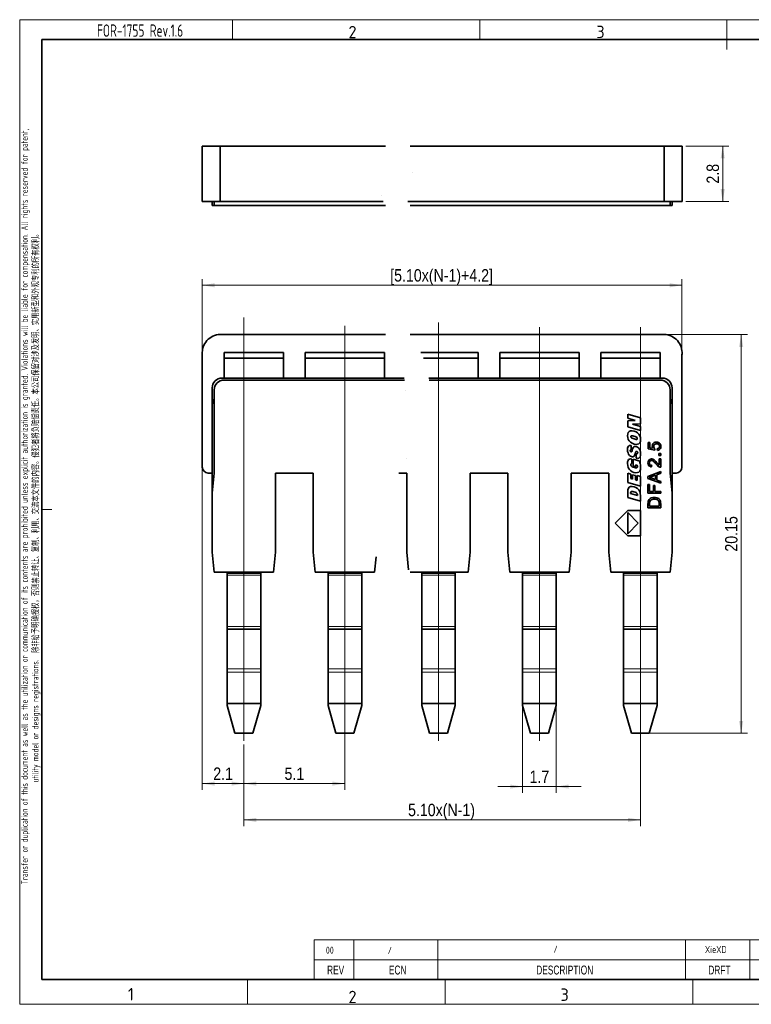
# Model space of a CAD drawing. Header units: millimetres. Extents: x 6 to 292, y 5 to 204.
# Tile 1 of 13: x 6 to 153, y 5 to 204. Entities that reach past the tile are written whole.
import ezdxf
from ezdxf.entities.mleader import LeaderData, LeaderLine
from ezdxf.enums import TextEntityAlignment as Align
from ezdxf.lldxf.tags import DXFTag
from ezdxf.math import Vec2, Vec3

# ---------------------------------------------------------------- set-up
doc = ezdxf.new("R2010")
doc.units = ezdxf.units.MM
for name, color, linetype in [('Default', 7, 'Continuous'), ('TEXT', 7, 'Continuous'), ('中心线', 7, 'Continuous'), ('可见', 7, 'Continuous'), ('图框', 7, 'Continuous'), ('相切', 7, 'Continuous'), ('细实线', 7, 'Continuous'), ('轮廓线', 7, 'Continuous')]:
    doc.layers.add(name, color=color, linetype=linetype)
doc.layers.add('尺寸层', color=5, linetype='Continuous', lineweight=13)
doc.styles.add('SEACAD_Arial_Narrow', font='ARIALN.TTF')
doc.styles.add('SEACAD_Solid_Edge_ANSI', font='seans.ttf')
tags = doc.linetypes.add('CENTER2', pattern=[28.575, 19.05, -3.175, 3.175, -3.175]).pattern_tags.tags
tags[10:11] = [DXFTag(74, 4), DXFTag(75, 0), DXFTag(340, '0'), DXFTag(46, 0.0), DXFTag(50, 0.0), DXFTag(44, 0.0), DXFTag(45, 0.0)]
tags[8:9] = [DXFTag(74, 4), DXFTag(75, 0), DXFTag(340, '0'), DXFTag(46, 0.0), DXFTag(50, 0.0), DXFTag(44, 0.0), DXFTag(45, 0.0)]
tags[6:7] = [DXFTag(74, 4), DXFTag(75, 0), DXFTag(340, '0'), DXFTag(46, 0.0), DXFTag(50, 0.0), DXFTag(44, 0.0), DXFTag(45, 0.0)]
tags[4:5] = [DXFTag(74, 4), DXFTag(75, 0), DXFTag(340, '0'), DXFTag(46, 0.0), DXFTag(50, 0.0), DXFTag(44, 0.0), DXFTag(45, 0.0)]
doc.dimstyles.new('DEGSON', dxfattribs={"dimtxt": 2.5, "dimasz": 2.5, "dimexe": 1.25, "dimexo": 0.75, "dimgap": 0.75, "dimtad": 1, "dimlfac": 0.25, "dimdsep": 46, "dimtxsty": 'SEACAD_Arial_Narrow', "dimblk1": '_SE_FILLED', "dimblk2": '_SE_FILLED', "dimsah": 1, "dimcen": 1.25, "dimadec": 1, "dimazin": 0, "dimtfac": 0.7, "dimtdec": 3, "dimtmove": 0, "dimatfit": 3, "dimfxl": 1, "dimtolj": 1, "dimarcsym": 0})

# ---------------------------------------------------------------- blocks, each defined once
blk = doc.blocks.new('SEANNOT_GROUP')
at = {"layer": '中心线', "color": 7, "linetype": 'CENTER2', "lineweight": 13}
blk.add_line((50.8, 143.79), (50.8, 58.24), dxfattribs=at)
blk = doc.blocks.new('SEANNOT_GROUP1')
at = {"layer": '中心线', "color": 7, "linetype": 'CENTER2', "lineweight": 13}
blk.add_line((71.2, 142.11), (71.2, 58.24), dxfattribs=at)
blk = doc.blocks.new('SEANNOT_GROUP2')
at = {"layer": '中心线', "color": 7, "linetype": 'CENTER2', "lineweight": 13}
blk.add_line((90.12, 142.83), (90.12, 58.24), dxfattribs=at)
blk = doc.blocks.new('SEANNOT_GROUP3')
at = {"layer": '中心线', "color": 7, "linetype": 'CENTER2', "lineweight": 13}
blk.add_line((110.52, 141.87), (110.52, 58.24), dxfattribs=at)
blk = doc.blocks.new('SEANNOT_GROUP4')
at = {"layer": '中心线', "color": 7, "linetype": 'CENTER2', "lineweight": 13}
blk.add_line((130.92, 141.87), (130.92, 57.52), dxfattribs=at)
blk = doc.blocks.new('SE1')
at = {"layer": '可见', "color": 7, "linetype": 'Continuous', "lineweight": 35}
for p, q in [((46, 140.37), (79.42, 140.37)), ((42.4, 136.37), (42.4, 113.57)), ((46.8, 131.57), (46.8, 136.77)), ((46.8, 136.77), (58.8, 136.77)), ((46.8, 135.57), (58.8, 135.57)), ((58.8, 136.77), (58.8, 131.57)), ((63.2, 131.57), (63.2, 136.77)), ((63.2, 136.77), (79.2, 136.77)), ((63.2, 135.57), (79.2, 135.57)), ((79.2, 131.57), (79.2, 136.77)), ((46.4, 131.57), (46.8, 131.57)), ((58.8, 131.57), (46.8, 131.57)), ((58.8, 131.57), (63.2, 131.57)), ((63.2, 131.57), (79.2, 131.57)), ((83.16, 131.57), (79.2, 131.57)), ((44.4, 112.37), (44.4, 129.57)), ((83.22, 131.17), (46.8, 131.17)), ((44.8, 129.17), (44.8, 112.33)), ((44.4, 112.37), (43.6, 112.37)), ((44.4, 108.33), (44.4, 112.37)), ((44.4, 108.33), (44.8, 112.33)), ((57.2, 96.39), (57.2, 112.37)), ((57.2, 112.37), (64.8, 112.37)), ((64.8, 112.37), (64.8, 96.39)), ((44.4, 108.33), (44.4, 96.39)), ((44.8, 92.37), (44.4, 96.39)), ((57.2, 96.39), (56.8, 92.37)), ((65.2, 92.37), (64.8, 96.39)), ((77.5, 95.47), (77.2, 92.37)), ((44.8, 92.37), (56.8, 92.37)), ((47.4, 92.37), (47.4, 92.04)), ((47.4, 92.04), (47.4, 91.71)), ((47.4, 91.71), (47.4, 81.34)), ((54.2, 92.04), (54.2, 92.37)), ((54.2, 91.71), (54.2, 92.04)), ((54.2, 81.34), (54.2, 91.71)), ((65.2, 92.37), (77.2, 92.37)), ((67.8, 92.37), (67.8, 92.04)), ((67.8, 92.04), (67.8, 91.71)), ((67.8, 91.71), (67.8, 81.34)), ((74.6, 92.04), (74.6, 92.37)), ((74.6, 91.71), (74.6, 92.04)), ((74.6, 81.34), (74.6, 91.71)), ((47.4, 81.34), (47.4, 80.8)), ((47.4, 80.8), (47.4, 72.82)), ((54.2, 80.8), (47.4, 80.8)), ((54.2, 80.8), (54.2, 81.34)), ((54.2, 72.82), (54.2, 80.8)), ((67.8, 81.34), (67.8, 80.8)), ((67.8, 80.8), (67.8, 72.82)), ((74.6, 80.8), (67.8, 80.8)), ((74.6, 80.8), (74.6, 81.34)), ((74.6, 72.82), (74.6, 80.8)), ((47.4, 72.82), (47.4, 72.1)), ((47.4, 72.1), (47.4, 65.77)), ((54.2, 72.1), (54.2, 72.82)), ((54.2, 65.77), (54.2, 72.1)), ((67.8, 72.82), (67.8, 72.1)), ((67.8, 72.1), (67.8, 65.77)), ((74.6, 72.1), (74.6, 72.82)), ((74.6, 65.77), (74.6, 72.1)), ((47.4, 65.77), (47.4, 65.41)), ((54.2, 65.77), (47.4, 65.77)), ((54.2, 65.41), (54.2, 65.77)), ((67.8, 65.77), (67.8, 65.41)), ((74.6, 65.77), (67.8, 65.77)), ((74.6, 65.41), (74.6, 65.77)), ((49, 59.77), (47.4, 65.41)), ((52.6, 59.77), (54.2, 65.41)), ((69.4, 59.77), (67.8, 65.41)), ((73, 59.77), (74.6, 65.41)), ((49, 59.77), (52.6, 59.77)), ((69.4, 59.77), (73, 59.77))]:
    blk.add_line(p, q, dxfattribs=at)
for centre, radius, start, end in [((46.06, 136.69), 3.68, 90.9549, 185.0705), ((46.4, 129.57), 2, 90, 180), ((46.8, 129.17), 2, 90, 180), ((46.4, 126.17), 2, 143.1301, 180), ((43.6, 113.57), 1.2, 180, 270)]:
    blk.add_arc(centre, radius, start, end, dxfattribs=at)
at = {"layer": '相切', "color": 7, "linetype": 'Continuous', "lineweight": 13}
for p, q in [((47.4, 92.04), (54.2, 92.04)), ((54.2, 91.71), (47.4, 91.71)), ((67.8, 92.04), (74.6, 92.04)), ((74.6, 91.71), (67.8, 91.71)), ((54.2, 81.34), (47.4, 81.34)), ((74.6, 81.34), (67.8, 81.34)), ((54.2, 72.82), (47.4, 72.82)), ((47.4, 72.1), (54.2, 72.1)), ((74.6, 72.82), (67.8, 72.82)), ((67.8, 72.1), (74.6, 72.1))]:
    blk.add_line(p, q, dxfattribs=at)
blk = doc.blocks.new('SE2')
at = {"layer": '可见', "color": 7, "linetype": 'Continuous', "lineweight": 35}
for p, q in [((84.42, 140.37), (135.72, 140.37)), ((86.57, 136.77), (98.12, 136.77)), ((87.07, 135.57), (98.12, 135.57)), ((98.12, 131.57), (98.12, 136.77)), ((102.52, 131.57), (102.52, 136.77)), ((102.52, 136.77), (118.52, 136.77)), ((102.52, 135.57), (118.52, 135.57)), ((118.52, 136.77), (118.52, 131.57)), ((122.92, 131.57), (122.92, 136.77)), ((122.92, 136.77), (134.92, 136.77)), ((122.92, 135.57), (134.92, 135.57)), ((134.92, 136.77), (134.92, 131.57)), ((139.32, 136.37), (139.32, 113.57)), ((88.16, 131.57), (98.12, 131.57)), ((102.52, 131.57), (98.12, 131.57)), ((118.52, 131.57), (102.52, 131.57)), ((118.52, 131.57), (122.92, 131.57)), ((134.92, 131.57), (122.92, 131.57)), ((134.92, 131.57), (135.32, 131.57)), ((134.92, 131.17), (88.22, 131.17)), ((137.32, 129.57), (137.32, 112.37)), ((136.92, 112.33), (136.92, 129.17)), ((128.36, 123.46), (128.36, 124.26)), ((130.91, 123.53), (128.36, 124.26)), ((128.36, 123.46), (129.89, 123.02)), ((130.91, 123.53), (130.91, 122.33)), ((129.89, 123.02), (128.36, 122.91)), ((128.36, 121.71), (128.36, 122.91)), ((128.36, 121.71), (130.91, 120.98)), ((129.34, 122.24), (130.91, 122.33)), ((130.91, 121.78), (129.34, 122.24)), ((130.91, 121.78), (130.91, 120.98)), ((128.35, 120.3), (128.32, 119.92)), ((128.32, 119.92), (128.35, 119.53)), ((128.47, 120.58), (128.35, 120.3)), ((128.35, 119.53), (128.47, 119.18)), ((128.66, 120.78), (128.47, 120.58)), ((128.92, 120.89), (128.66, 120.78)), ((128.92, 120.89), (129.25, 120.91)), ((128.99, 119.82), (128.98, 119.73)), ((128.98, 119.73), (129, 119.63)), ((128.99, 119.82), (129.04, 119.88)), ((129.04, 119.55), (129, 119.63)), ((129.04, 119.88), (129.11, 119.91)), ((129.12, 119.47), (129.04, 119.55)), ((129.23, 119.91), (129.11, 119.91)), ((129.24, 119.4), (129.12, 119.47)), ((129.23, 119.91), (129.39, 119.88)), ((129.42, 119.33), (129.24, 119.4)), ((129.64, 120.84), (129.25, 120.91)), ((129.39, 119.88), (129.6, 119.83)), ((129.6, 119.83), (129.83, 119.75)), ((130.03, 120.69), (129.64, 120.84)), ((129.83, 119.75), (130.02, 119.68)), ((130.02, 119.68), (130.14, 119.61)), ((130.36, 120.48), (130.03, 120.69)), ((130.14, 119.61), (130.23, 119.53)), ((130.23, 119.53), (130.28, 119.44)), ((130.29, 119.35), (130.28, 119.44)), ((130.62, 120.21), (130.36, 120.48)), ((130.8, 119.9), (130.62, 120.21)), ((130.92, 119.54), (130.8, 119.9)), ((130.95, 119.13), (130.92, 119.54)), ((128.4, 117.63), (128.34, 117.39)), ((128.5, 117.8), (128.4, 117.63)), ((128.47, 119.18), (128.66, 118.86)), ((128.64, 117.91), (128.5, 117.8)), ((128.81, 117.95), (128.64, 117.91)), ((128.66, 118.86), (128.92, 118.6)), ((129.03, 117.92), (128.81, 117.95)), ((128.92, 118.6), (129.25, 118.39)), ((129.03, 117.91), (129.08, 117.9)), ((129.08, 117.9), (129.08, 117.06)), ((129.25, 118.39), (129.64, 118.24)), ((129.48, 117.54), (129.37, 117.34)), ((129.65, 119.26), (129.42, 119.33)), ((129.59, 117.67), (129.48, 117.54)), ((129.73, 117.74), (129.59, 117.67)), ((129.64, 118.24), (130.03, 118.17)), ((129.86, 119.2), (129.65, 119.26)), ((129.89, 117.75), (129.73, 117.73)), ((130.03, 119.17), (129.86, 119.2)), ((130.07, 117.71), (129.89, 117.75)), ((130.03, 119.17), (130.15, 119.17)), ((130.35, 118.18), (130.03, 118.17)), ((130.32, 117.61), (130.07, 117.71)), ((130.23, 119.2), (130.15, 119.17)), ((130.28, 119.26), (130.23, 119.2)), ((130.28, 119.26), (130.29, 119.35)), ((130.54, 117.44), (130.32, 117.61)), ((130.35, 118.18), (130.61, 118.29)), ((130.72, 117.21), (130.54, 117.44)), ((130.61, 118.29), (130.8, 118.49)), ((130.8, 118.49), (130.92, 118.77)), ((130.92, 118.77), (130.95, 119.13)), ((132.5, 117.25), (132.5, 118.52)), ((132.5, 118.52), (132.8, 118.52)), ((132.8, 118.52), (132.8, 117.5)), ((133.48, 117.37), (132.8, 117.5)), ((133.35, 118.06), (133.32, 117.85)), ((133.34, 117.68), (133.32, 117.85)), ((133.34, 117.68), (133.39, 117.52)), ((133.43, 118.25), (133.35, 118.06)), ((133.39, 117.52), (133.48, 117.37)), ((133.55, 118.41), (133.43, 118.25)), ((133.72, 118.54), (133.55, 118.41)), ((133.6, 117.77), (133.62, 117.91)), ((133.61, 117.68), (133.6, 117.77)), ((133.61, 117.91), (133.67, 118.05)), ((133.63, 117.57), (133.61, 117.68)), ((133.67, 117.49), (133.63, 117.57)), ((133.67, 118.05), (133.75, 118.16)), ((133.72, 117.41), (133.67, 117.49)), ((133.92, 118.61), (133.72, 118.54)), ((133.78, 117.35), (133.72, 117.41)), ((133.75, 118.16), (133.87, 118.24)), ((133.87, 118.24), (134.01, 118.29)), ((134.15, 118.64), (133.92, 118.61)), ((134.18, 118.31), (134.01, 118.29)), ((134.37, 118.62), (134.15, 118.64)), ((134.35, 118.29), (134.18, 118.31)), ((134.35, 118.29), (134.5, 118.24)), ((134.57, 118.55), (134.37, 118.62)), ((134.5, 118.24), (134.63, 118.15)), ((134.75, 118.44), (134.57, 118.55)), ((134.68, 117.45), (134.58, 117.37)), ((134.63, 118.15), (134.72, 118.04)), ((134.75, 117.54), (134.68, 117.45)), ((134.72, 118.04), (134.78, 117.91)), ((134.92, 118.25), (134.75, 118.44)), ((134.79, 117.66), (134.75, 117.54)), ((134.8, 117.77), (134.78, 117.91)), ((134.8, 117.77), (134.79, 117.66)), ((135.02, 118.03), (134.92, 118.25)), ((134.97, 117.36), (135.04, 117.55)), ((135.06, 117.77), (135.02, 118.03)), ((135.04, 117.55), (135.06, 117.77)), ((128.32, 117.08), (128.34, 117.39)), ((128.32, 117.08), (128.34, 116.74)), ((128.34, 116.74), (128.41, 116.43)), ((128.41, 116.43), (128.53, 116.16)), ((128.53, 116.16), (128.69, 115.95)), ((128.69, 115.95), (128.89, 115.79)), ((128.85, 116.84), (128.85, 116.89)), ((128.87, 117.01), (128.9, 117.04)), ((128.89, 115.79), (129.12, 115.69)), ((129.07, 117.05), (129, 117.06)), ((129.01, 116.64), (129.1, 116.65)), ((129.18, 116.73), (129.1, 116.65)), ((129.12, 115.69), (129.27, 115.66)), ((129.23, 116.89), (129.18, 116.73)), ((129.28, 117.06), (129.23, 116.89)), ((129.27, 115.66), (129.41, 115.66)), ((129.37, 117.34), (129.28, 117.06)), ((129.41, 115.66), (129.54, 115.71)), ((129.54, 115.71), (129.65, 115.8)), ((129.65, 115.8), (129.74, 115.93)), ((129.74, 115.93), (129.81, 116.1)), ((129.81, 116.1), (129.84, 116.2)), ((129.84, 116.2), (129.88, 116.31)), ((129.88, 116.31), (129.91, 116.44)), ((129.91, 116.44), (129.95, 116.56)), ((129.95, 116.56), (129.98, 116.65)), ((130.05, 116.75), (130.07, 116.76)), ((130.09, 115.38), (130.09, 116.3)), ((130.11, 116.3), (130.09, 116.3)), ((130.19, 116.28), (130.11, 116.3)), ((130.19, 116.75), (130.24, 116.73)), ((130.26, 116.28), (130.31, 116.3)), ((130.35, 116.59), (130.37, 116.53)), ((130.37, 116.47), (130.36, 116.4)), ((130.37, 116.47), (130.37, 116.53)), ((130.6, 115.37), (130.76, 115.49)), ((130.85, 116.93), (130.72, 117.21)), ((130.76, 115.49), (130.87, 115.68)), ((130.93, 116.62), (130.85, 116.93)), ((130.87, 115.68), (130.93, 115.94)), ((130.96, 116.28), (130.93, 116.62)), ((130.93, 115.94), (130.96, 116.28)), ((132.5, 117.25), (133.81, 117.01)), ((133.85, 117.3), (133.78, 117.35)), ((133.81, 117.01), (133.85, 117.3)), ((134.46, 117.31), (134.32, 117.28)), ((134.32, 117.28), (134.35, 116.95)), ((134.35, 116.95), (134.55, 116.99)), ((134.58, 117.37), (134.46, 117.31)), ((134.55, 116.99), (134.72, 117.08)), ((134.66, 115.94), (134.66, 116.29)), ((134.66, 116.29), (135.01, 116.29)), ((135.01, 115.94), (134.66, 115.94)), ((134.72, 117.08), (134.86, 117.2)), ((134.86, 117.2), (134.97, 117.36)), ((135.01, 116.29), (135.01, 115.94)), ((128.34, 114.64), (128.32, 114.32)), ((128.32, 114.32), (128.36, 113.88)), ((128.42, 114.9), (128.34, 114.64)), ((128.36, 113.88), (128.47, 113.49)), ((128.54, 115.08), (128.42, 114.9)), ((128.47, 113.49), (128.66, 113.15)), ((128.7, 115.2), (128.54, 115.08)), ((128.91, 115.23), (128.7, 115.2)), ((129.17, 115.19), (128.91, 115.23)), ((128.96, 114.08), (128.97, 114.15)), ((128.96, 114.08), (128.98, 113.96)), ((128.97, 114.15), (129.02, 114.25)), ((129.04, 113.85), (128.98, 113.96)), ((129.02, 114.25), (129.06, 114.28)), ((129.13, 113.75), (129.04, 113.85)), ((129.06, 114.28), (129.17, 114.29)), ((129.26, 113.66), (129.13, 113.75)), ((129.17, 115.19), (129.17, 114.29)), ((129.45, 113.57), (129.26, 113.66)), ((129.69, 113.5), (129.45, 113.57)), ((129.47, 113.86), (129.47, 115.15)), ((130.78, 114.78), (129.47, 115.15)), ((129.47, 113.86), (129.97, 113.72)), ((129.91, 113.44), (129.69, 113.5)), ((130.07, 113.42), (129.91, 113.44)), ((129.97, 114.05), (130.26, 113.97)), ((129.97, 114.05), (129.97, 113.72)), ((130.19, 113.43), (130.07, 113.42)), ((130.09, 115.38), (130.19, 115.35)), ((130.19, 115.35), (130.41, 115.32)), ((130.28, 113.48), (130.19, 113.43)), ((130.26, 113.97), (130.29, 113.92)), ((130.33, 113.57), (130.28, 113.48)), ((130.29, 113.92), (130.32, 113.81)), ((130.32, 113.81), (130.33, 113.77)), ((130.34, 113.67), (130.33, 113.77)), ((130.34, 113.67), (130.33, 113.57)), ((130.41, 115.32), (130.6, 115.37)), ((130.83, 114.53), (130.78, 114.78)), ((130.88, 114.29), (130.83, 114.53)), ((130.91, 114.06), (130.88, 114.29)), ((130.94, 113.84), (130.91, 114.06)), ((130.94, 113.84), (130.95, 113.63)), ((130.95, 113.63), (130.96, 113.42)), ((132.48, 114.66), (132.45, 114.43)), ((132.45, 114.43), (132.47, 114.21)), ((132.47, 114.21), (132.54, 114.01)), ((132.54, 114.85), (132.48, 114.66)), ((132.66, 115.01), (132.54, 114.85)), ((132.54, 114.01), (132.64, 113.85)), ((132.64, 113.85), (132.79, 113.73)), ((132.8, 115.13), (132.66, 115.01)), ((132.71, 114.42), (132.73, 114.55)), ((132.73, 114.29), (132.71, 114.42)), ((132.73, 114.55), (132.77, 114.67)), ((132.77, 114.16), (132.73, 114.29)), ((132.77, 114.67), (132.84, 114.77)), ((132.85, 114.06), (132.77, 114.16)), ((132.79, 113.73), (132.97, 113.65)), ((132.97, 115.2), (132.8, 115.13)), ((132.84, 114.77), (132.93, 114.84)), ((132.95, 113.99), (132.85, 114.06)), ((132.93, 114.84), (133.04, 114.89)), ((133.08, 113.94), (132.95, 113.99)), ((133.15, 115.22), (132.97, 115.2)), ((132.97, 113.65), (133.19, 113.6)), ((133.04, 114.89), (133.15, 114.9)), ((133.22, 113.92), (133.08, 113.94)), ((133.25, 115.22), (133.15, 115.23)), ((133.15, 114.9), (133.28, 114.89)), ((133.19, 113.6), (133.22, 113.92)), ((133.36, 115.2), (133.25, 115.22)), ((133.28, 114.89), (133.4, 114.84)), ((133.46, 115.16), (133.36, 115.2)), ((133.4, 114.84), (133.53, 114.76)), ((133.56, 115.11), (133.46, 115.16)), ((133.53, 114.76), (133.68, 114.63)), ((133.67, 115.04), (133.56, 115.11)), ((133.77, 114.96), (133.67, 115.04)), ((133.68, 114.63), (133.86, 114.44)), ((133.9, 114.84), (133.77, 114.96)), ((133.86, 114.44), (134.21, 114.03)), ((134.05, 114.68), (133.9, 114.84)), ((134.22, 114.47), (134.05, 114.68)), ((134.21, 114.03), (134.34, 113.9)), ((134.36, 114.31), (134.22, 114.47)), ((134.34, 113.9), (134.46, 113.79)), ((134.47, 114.19), (134.36, 114.31)), ((134.46, 113.79), (134.57, 113.7)), ((134.54, 114.11), (134.47, 114.19)), ((134.6, 114.06), (134.54, 114.11)), ((134.57, 113.7), (134.68, 113.63)), ((134.66, 114.02), (134.6, 114.06)), ((134.71, 113.98), (134.66, 114.02)), ((134.68, 113.63), (134.8, 113.58)), ((134.71, 113.98), (134.71, 115.23)), ((134.71, 115.23), (135.01, 115.23)), ((134.8, 113.58), (134.87, 113.56)), ((134.87, 113.56), (134.94, 113.55)), ((135.01, 113.54), (134.94, 113.55)), ((135.01, 115.23), (135.01, 113.55)), ((82.09, 112.37), (83.72, 112.37)), ((83.72, 112.37), (83.72, 96.39)), ((96.52, 96.39), (96.52, 112.37)), ((96.52, 112.37), (104.12, 112.37)), ((104.12, 112.37), (104.12, 96.39)), ((116.92, 96.39), (116.92, 112.37)), ((116.92, 112.37), (124.52, 112.37)), ((124.52, 112.37), (124.52, 96.39)), ((129.01, 112.18), (128.36, 112.37)), ((128.36, 110.46), (128.36, 112.37)), ((128.66, 113.15), (128.92, 112.87)), ((128.92, 112.87), (129.24, 112.65)), ((129.01, 112.18), (129.01, 111.24)), ((129.24, 112.65), (129.62, 112.49)), ((129.29, 111.16), (129.29, 112.04)), ((129.95, 111.85), (129.29, 112.04)), ((129.62, 112.49), (130.01, 112.42)), ((129.95, 111.85), (129.95, 110.97)), ((130.01, 112.42), (130.33, 112.45)), ((130.25, 110.88), (130.25, 111.86)), ((130.91, 111.67), (130.25, 111.86)), ((130.33, 112.45), (130.6, 112.57)), ((130.6, 112.57), (130.8, 112.78)), ((130.8, 112.78), (130.92, 113.06)), ((130.91, 111.67), (130.91, 109.72)), ((130.92, 113.06), (130.96, 113.42)), ((135.01, 112.71), (132.45, 111.67)), ((132.45, 111.3), (132.45, 111.67)), ((133.25, 111.66), (133.96, 111.93)), ((133.96, 111.93), (133.96, 111.06)), ((134.24, 112.03), (135.01, 112.33)), ((134.24, 112.03), (134.24, 110.96)), ((135.01, 112.71), (135.01, 112.33)), ((136.92, 112.33), (137.32, 108.33)), ((137.32, 108.33), (137.32, 112.37)), ((137.32, 112.37), (138.12, 112.37)), ((128.36, 110.46), (130.91, 109.72)), ((128.67, 109.53), (128.5, 109.32)), ((128.91, 109.65), (128.67, 109.53)), ((129.23, 109.68), (128.91, 109.65)), ((129.29, 111.16), (129.01, 111.24)), ((129.63, 109.6), (129.23, 109.68)), ((130.02, 109.45), (129.63, 109.6)), ((130.25, 110.88), (129.95, 110.97)), ((132.45, 111.3), (135.01, 110.32)), ((132.45, 108.32), (132.45, 110.05)), ((132.45, 110.05), (132.76, 110.05)), ((132.76, 110.05), (132.76, 108.66)), ((133.96, 111.06), (133.21, 111.34)), ((133.55, 108.66), (133.55, 109.86)), ((133.55, 109.86), (133.85, 109.86)), ((133.85, 109.86), (133.85, 108.66)), ((135.01, 110.68), (134.24, 110.96)), ((135.01, 110.68), (135.01, 110.32)), ((128.39, 109), (128.36, 108.57)), ((128.36, 107.43), (128.36, 108.57)), ((128.5, 109.32), (128.39, 109)), ((128.95, 108.48), (128.94, 108.34)), ((128.94, 108.34), (128.94, 108.32)), ((128.94, 108.25), (128.94, 108.32)), ((130.32, 107.85), (128.94, 108.25)), ((128.95, 108.48), (129.01, 108.57)), ((129.01, 108.57), (129.09, 108.63)), ((129.22, 108.65), (129.09, 108.63)), ((129.4, 108.63), (129.22, 108.65)), ((129.4, 108.63), (129.62, 108.58)), ((129.62, 108.58), (129.85, 108.5)), ((129.85, 108.5), (130.03, 108.41)), ((130.34, 109.24), (130.02, 109.45)), ((130.03, 108.41), (130.16, 108.31)), ((130.16, 108.31), (130.25, 108.2)), ((130.25, 108.2), (130.31, 108.07)), ((130.32, 107.91), (130.31, 108.07)), ((130.32, 107.85), (130.32, 107.91)), ((130.59, 108.97), (130.34, 109.24)), ((130.77, 108.65), (130.59, 108.97)), ((130.88, 108.27), (130.77, 108.65)), ((130.92, 107.84), (130.88, 108.27)), ((130.92, 107.84), (130.92, 106.69)), ((135.01, 108.32), (132.45, 108.32)), ((132.76, 108.66), (133.55, 108.66)), ((133.85, 108.66), (135.01, 108.66)), ((135.01, 108.66), (135.01, 108.32)), ((137.32, 96.39), (137.32, 108.33)), ((128.36, 107.43), (130.92, 106.69)), ((132.45, 105.32), (132.45, 106.21)), ((132.75, 106.2), (132.75, 105.66)), ((134.71, 105.66), (132.75, 105.66)), ((134.71, 105.66), (134.71, 106.21)), ((135.01, 106.25), (135.01, 105.32)), ((128.36, 104.81), (125.8, 102.25)), ((128.36, 104.81), (130.92, 104.81)), ((128.36, 104.37), (130.48, 102.25)), ((128.36, 104.37), (128.36, 100.11)), ((130.92, 104.81), (130.92, 99.69)), ((135.01, 105.32), (132.45, 105.32)), ((125.8, 102.25), (128.36, 99.69)), ((130.48, 102.25), (128.36, 100.11)), ((130.92, 99.69), (128.36, 99.69)), ((84.07, 92.84), (83.72, 96.39)), ((96.52, 96.39), (96.12, 92.37)), ((104.52, 92.37), (104.12, 96.39)), ((116.92, 96.39), (116.52, 92.37)), ((124.92, 92.37), (124.52, 96.39)), ((137.32, 96.39), (136.92, 92.37)), ((84.42, 92.37), (96.12, 92.37)), ((86.72, 92.37), (86.72, 92.04)), ((86.72, 92.04), (86.72, 91.71)), ((86.72, 91.71), (86.72, 81.34)), ((93.52, 92.04), (93.52, 92.37)), ((93.52, 91.71), (93.52, 92.04)), ((93.52, 81.34), (93.52, 91.71)), ((104.52, 92.37), (116.52, 92.37)), ((107.12, 92.37), (107.12, 92.04)), ((107.12, 92.04), (107.12, 91.71)), ((107.12, 91.71), (107.12, 81.34)), ((113.92, 92.04), (113.92, 92.37)), ((113.92, 91.71), (113.92, 92.04)), ((113.92, 81.34), (113.92, 91.71)), ((124.92, 92.37), (136.92, 92.37)), ((127.52, 92.37), (127.52, 92.04)), ((127.52, 92.04), (127.52, 91.71)), ((127.52, 91.71), (127.52, 81.34)), ((134.32, 92.04), (134.32, 92.37)), ((134.32, 91.71), (134.32, 92.04)), ((134.32, 81.34), (134.32, 91.71)), ((86.72, 81.34), (86.72, 80.8)), ((86.72, 80.8), (86.72, 72.82)), ((93.52, 80.8), (86.72, 80.8)), ((93.52, 80.8), (93.52, 81.34)), ((93.52, 72.82), (93.52, 80.8)), ((107.12, 81.34), (107.12, 80.8)), ((107.12, 80.8), (107.12, 72.82)), ((113.92, 80.8), (107.12, 80.8)), ((113.92, 80.8), (113.92, 81.34)), ((113.92, 72.82), (113.92, 80.8)), ((127.52, 81.34), (127.52, 80.8)), ((127.52, 80.8), (127.52, 72.82)), ((134.32, 80.8), (127.52, 80.8)), ((134.32, 80.8), (134.32, 81.34)), ((134.32, 72.82), (134.32, 80.8)), ((86.72, 72.82), (86.72, 72.1)), ((86.72, 72.1), (86.72, 65.77)), ((93.52, 72.1), (93.52, 72.82)), ((93.52, 65.77), (93.52, 72.1)), ((107.12, 72.82), (107.12, 72.1)), ((107.12, 72.1), (107.12, 65.77)), ((113.92, 72.1), (113.92, 72.82)), ((113.92, 65.77), (113.92, 72.1)), ((127.52, 72.82), (127.52, 72.1)), ((127.52, 72.1), (127.52, 65.77)), ((134.32, 72.1), (134.32, 72.82)), ((134.32, 65.77), (134.32, 72.1)), ((86.72, 65.77), (86.72, 65.41)), ((93.52, 65.77), (86.72, 65.77)), ((93.52, 65.41), (93.52, 65.77)), ((107.12, 65.77), (107.12, 65.41)), ((113.92, 65.77), (107.12, 65.77)), ((113.92, 65.41), (113.92, 65.77)), ((127.52, 65.77), (127.52, 65.41)), ((134.32, 65.77), (127.52, 65.77)), ((134.32, 65.41), (134.32, 65.77)), ((88.32, 59.77), (86.72, 65.41)), ((91.92, 59.77), (93.52, 65.41)), ((108.72, 59.77), (107.12, 65.41)), ((112.32, 59.77), (113.92, 65.41)), ((129.12, 59.77), (127.52, 65.41)), ((132.72, 59.77), (134.32, 65.41)), ((88.32, 59.77), (91.92, 59.77)), ((108.72, 59.77), (112.32, 59.77)), ((129.12, 59.77), (132.72, 59.77))]:
    blk.add_line(p, q, dxfattribs=at)
for centre, radius, start, end in [((135.66, 136.69), 3.68, 354.9295, 89.0451), ((135.32, 129.57), 2, 0, 90), ((134.92, 129.17), 2, 0, 90), ((135.32, 126.17), 2, 0, 36.8699), ((129.04, 116.91), 0.191, 150.1433, 185.0087), ((129.04, 116.85), 0.187, 181.9649, 219.2666), ((129.08, 116.85), 0.214, 212.5001, 252.8887), ((128.99, 116.91), 0.15, 83.9434, 123.5696), ((130.19, 116.58), 0.224, 128.804, 160.9594), ((130.12, 116.63), 0.135, 62.0274, 112.8646), ((130.22, 116.37), 0.096, 250.9365, 290.8373), ((130.17, 116.56), 0.185, 9.2007, 67.311), ((130.24, 116.41), 0.125, 302.7222, 357.9069), ((138.12, 113.57), 1.2, 270, 360), ((130.97, 117.51), 6.28, 286.1755, 291.304), ((132.08, 108.25), 3.29, 69.7876, 78.6809), ((134.36, 106.27), 1.91, 168.0991, 181.8651), ((133.35, 106.47), 0.878, 140.0909, 167.5959), ((133.48, 106.35), 1.06, 110.2302, 139.2947), ((134, 106.28), 1.25, 163.1203, 183.4851), ((133.43, 106.38), 0.67, 119.7253, 157.3266), ((133.69, 105.75), 1.69, 89.0031, 110.0368), ((133.75, 105.54), 1.56, 72.7435, 91.154), ((133.75, 105.7), 1.74, 73.6965, 90.8958), ((133.98, 106.27), 0.793, 45.6573, 73.0462), ((133.91, 106.21), 1.21, 54.776, 74.3463), ((134.13, 106.44), 0.564, 17.2537, 44.2376), ((134.09, 106.46), 0.903, 34.0426, 55.0105), ((133.51, 106.26), 1.2, 357.7658, 16.9606), ((134.06, 106.45), 0.941, 13.0712, 33.4026), ((133.3, 106.27), 1.71, 359.3351, 13.1727)]:
    blk.add_arc(centre, radius, start, end, dxfattribs=at)
blk.add_open_spline([(133.1, 106.96), (133.22, 107.04), (133.44, 107.08), (133.65, 107.09), (133.71, 107.09)], degree=3, knots=[0, 0, 0, 0, 0.701493, 1, 1, 1, 1], dxfattribs=at)
at = {"layer": '相切', "color": 7, "linetype": 'Continuous', "lineweight": 13}
for p, q in [((86.72, 92.04), (93.52, 92.04)), ((93.52, 91.71), (86.72, 91.71)), ((107.12, 92.04), (113.92, 92.04)), ((113.92, 91.71), (107.12, 91.71)), ((127.52, 92.04), (134.32, 92.04)), ((134.32, 91.71), (127.52, 91.71)), ((93.52, 81.34), (86.72, 81.34)), ((113.92, 81.34), (107.12, 81.34)), ((134.32, 81.34), (127.52, 81.34)), ((93.52, 72.82), (86.72, 72.82)), ((86.72, 72.1), (93.52, 72.1)), ((113.92, 72.82), (107.12, 72.82)), ((107.12, 72.1), (113.92, 72.1)), ((134.32, 72.82), (127.52, 72.82)), ((127.52, 72.1), (134.32, 72.1))]:
    blk.add_line(p, q, dxfattribs=at)
blk = doc.blocks.new('SE3')
at = {"layer": '可见', "color": 7, "linetype": 'Continuous', "lineweight": 35}
for p, q in [((46, 178.45), (42.38, 178.45)), ((42.38, 178.45), (42.38, 167.25)), ((46, 178.45), (79.42, 178.45)), ((46, 178.45), (46, 167.25)), ((42.38, 167.25), (46, 167.25)), ((44.4, 167.25), (44.4, 166.45)), ((44.8, 167.25), (44.8, 166.45)), ((46, 167.25), (78.93, 167.25)), ((44.4, 166.45), (44.8, 166.45)), ((44.8, 166.45), (46.8, 166.45)), ((79.42, 166.45), (46.8, 166.45))]:
    blk.add_line(p, q, dxfattribs=at)
blk = doc.blocks.new('SE4')
at = {"layer": '可见', "color": 7, "linetype": 'Continuous', "lineweight": 35}
for p, q in [((84.42, 178.45), (135.72, 178.45)), ((135.72, 178.45), (139.33, 178.45)), ((135.72, 167.25), (135.72, 178.45)), ((139.33, 167.25), (139.33, 178.45)), ((83.93, 167.25), (135.72, 167.25)), ((139.33, 167.25), (135.72, 167.25)), ((136.92, 167.25), (136.92, 166.45)), ((137.32, 167.25), (137.32, 166.45)), ((134.92, 166.45), (84.42, 166.45)), ((134.92, 166.45), (136.92, 166.45)), ((136.92, 166.45), (137.32, 166.45))]:
    blk.add_line(p, q, dxfattribs=at)
blk = doc.blocks.new('DMBLK1')
at = {"layer": '尺寸层'}
for points in [[(147.96, 175.95), (147.54, 178.45), (147.13, 175.95)], [(147.96, 169.75), (147.13, 169.75), (147.54, 167.25)]]:
    blk.add_hatch(color=256, dxfattribs=at).paths.add_polyline_path(points)
for p, q in [((140.08, 178.45), (148.79, 178.45)), ((147.54, 167.25), (147.54, 178.45)), ((140.08, 167.25), (148.79, 167.25))]:
    blk.add_line(p, q, dxfattribs=at)
at = {"layer": '尺寸层', "style": 'SEACAD_Arial_Narrow'}
blk.add_text('2.8', height=2.5, rotation=90, dxfattribs=at).set_placement((144.29, 170.87), align=Align.TOP_LEFT)
blk = doc.blocks.new('_SE_FILLED')
at = {"color": 0}
blk.add_line((0, 0), (-1, 0), dxfattribs=at)
blk.add_solid([(0, 0), (-1, -0.1665), (-1, 0.1665), (0, 0)], dxfattribs=at)
blk = doc.blocks.new('DMBLK2')
at = {"layer": '尺寸层'}
for points in [[(44.9, 150.74), (42.4, 150.33), (44.9, 149.91)], [(136.82, 150.74), (136.82, 149.91), (139.32, 150.33)]]:
    blk.add_hatch(color=256, dxfattribs=at).paths.add_polyline_path(points)
for p, q in [((42.4, 126.16), (42.4, 151.58)), ((139.32, 122.47), (139.32, 151.58)), ((42.4, 150.33), (139.32, 150.33))]:
    blk.add_line(p, q, dxfattribs=at)
at = {"layer": '尺寸层', "style": 'SEACAD_Arial_Narrow'}
blk.add_text('[5.10x(N-1)+4.2]', height=2.5, dxfattribs=at).set_placement((80.36, 153.58), align=Align.TOP_LEFT)
blk = doc.blocks.new('DMBLK3')
at = {"layer": '尺寸层'}
for points in [[(151.69, 137.87), (151.28, 140.37), (150.86, 137.87)], [(151.69, 62.27), (150.86, 62.27), (151.28, 59.77)]]:
    blk.add_hatch(color=256, dxfattribs=at).paths.add_polyline_path(points)
for p, q in [((136.47, 140.37), (152.53, 140.37)), ((151.28, 140.37), (151.28, 59.77)), ((131.67, 59.77), (152.53, 59.77))]:
    blk.add_line(p, q, dxfattribs=at)
at = {"layer": '尺寸层', "style": 'SEACAD_Arial_Narrow'}
blk.add_text('20.15', height=2.5, rotation=90, dxfattribs=at).set_placement((148.03, 96.49), align=Align.TOP_LEFT)
blk = doc.blocks.new('DMBLK4')
at = {"layer": '尺寸层'}
for points in [[(104.62, 48.59), (107.12, 49), (104.62, 49.42)], [(116.42, 48.59), (116.42, 49.42), (113.92, 49)]]:
    blk.add_hatch(color=256, dxfattribs=at).paths.add_polyline_path(points)
for p, q in [((113.92, 68.18), (113.92, 47.75)), ((107.12, 65.02), (107.12, 47.75)), ((102.12, 49), (118.92, 49))]:
    blk.add_line(p, q, dxfattribs=at)
at = {"layer": '尺寸层', "style": 'SEACAD_Arial_Narrow'}
blk.add_text('1.7', height=2.5, dxfattribs=at).set_placement((108.53, 52.25), align=Align.TOP_LEFT)
blk = doc.blocks.new('DMBLK6')
at = {"layer": '尺寸层'}
for points in [[(53.3, 41.86), (53.3, 42.69), (50.8, 42.28)], [(128.42, 41.86), (130.92, 42.28), (128.42, 42.69)]]:
    blk.add_hatch(color=256, dxfattribs=at).paths.add_polyline_path(points)
for p, q in [((130.92, 72.07), (130.92, 41.03)), ((50.8, 57.49), (50.8, 41.03)), ((50.8, 42.28), (130.92, 42.28))]:
    blk.add_line(p, q, dxfattribs=at)
at = {"layer": '尺寸层', "style": 'SEACAD_Arial_Narrow'}
blk.add_text('5.10x(N-1)', height=2.5, dxfattribs=at).set_placement((83.97, 45.53), align=Align.TOP_LEFT)
blk = doc.blocks.new('DMBLK7')
at = {"layer": '尺寸层'}
for points in [[(53.3, 49.19), (53.3, 50.02), (50.8, 49.61)], [(68.7, 49.19), (71.2, 49.61), (68.7, 50.02)]]:
    blk.add_hatch(color=256, dxfattribs=at).paths.add_polyline_path(points)
for p, q in [((71.2, 72.07), (71.2, 48.36)), ((50.8, 57.49), (50.8, 48.36)), ((50.8, 49.61), (71.2, 49.61))]:
    blk.add_line(p, q, dxfattribs=at)
at = {"layer": '尺寸层', "style": 'SEACAD_Arial_Narrow'}
blk.add_text('5.1', height=2.5, dxfattribs=at).set_placement((59.01, 52.86), align=Align.TOP_LEFT)
blk = doc.blocks.new('DMBLK8')
at = {"layer": '尺寸层'}
for points in [[(44.9, 49.19), (44.9, 50.02), (42.4, 49.61)], [(48.3, 49.19), (50.8, 49.61), (48.3, 50.02)]]:
    blk.add_hatch(color=256, dxfattribs=at).paths.add_polyline_path(points)
for p, q in [((42.4, 135.62), (42.4, 48.36)), ((50.8, 57.49), (50.8, 48.36)), ((50.8, 49.61), (42.4, 49.61))]:
    blk.add_line(p, q, dxfattribs=at)
at = {"layer": '尺寸层', "style": 'SEACAD_Arial_Narrow'}
blk.add_text('2.1', height=2.5, dxfattribs=at).set_placement((44.61, 52.86), align=Align.TOP_LEFT)
blk = doc.blocks.new('SE8')
at = {"layer": '尺寸层', "const_width": 0.00013}
for points in [[(77.5, 95.47, -0.283417), (79.42, 116.37, 0.333333), (79.42, 140.37, 0.333333)], [(84.42, 92.37, -0.333333), (84.42, 116.37, 0.333333), (84.42, 140.37, 0.333333)]]:
    blk.add_lwpolyline(points, format="xyb", dxfattribs=at)
blk = doc.blocks.new('SE9')
at = {"layer": '尺寸层', "const_width": 0.00013}
for points in [[(79.42, 166.45, -0.333333), (79.42, 172.45, 0.333333), (79.42, 178.45, 0.333333)], [(84.42, 166.45, -0.333333), (84.42, 172.45, 0.333333), (84.42, 178.45, 0.333333)]]:
    blk.add_lwpolyline(points, format="xyb", dxfattribs=at)
blk = doc.blocks.new('SE11')
at = {"layer": '细实线', "color": 7, "linetype": 'Continuous', "lineweight": 13}
for p, q in [((73, 18), (73, 14)), ((90, 18), (90, 14)), ((140, 18), (140, 14)), ((153, 18), (153, 14)), ((65, 14), (167, 14)), ((73, 14), (73, 10)), ((90, 14), (90, 10)), ((140, 14), (140, 10)), ((153, 14), (153, 10))]:
    blk.add_line(p, q, dxfattribs=at)
blk.add_lwpolyline([(65, 10), (65, 18), (167, 18), (167, 10), (65, 10)], dxfattribs=at)
at = {"layer": '细实线', "color": 7, "linetype": 'Continuous', "lineweight": 5, "style": 'SEACAD_Solid_Edge_ANSI', "width": 0.7}
for s, p in [('REV', (67.6, 12.83)), ('ECN', (80.1, 12.83)), ('DESCRIPTION', (109.87, 12.83)), ('DRFT', (144.63, 12.83)), ('DATE', (158.13, 12.83))]:
    blk.add_text(s, height=1.8, dxfattribs=at).set_placement(p, align=Align.TOP_LEFT)
blk = doc.blocks.new('_DOT')
at = {"color": 0}
blk.add_line((0, 0), (-1, 0), dxfattribs=at)
at = {"color": 0, "const_width": 0.333}
blk.add_lwpolyline([(-0.1665, 0, 1), (0.1665, 0, 1)], format="xyb", close=True, dxfattribs=at)
blk = doc.blocks.new('A4-drawing_frame')
at = {"layer": '细实线', "color": 7, "linetype": 'Continuous', "lineweight": 13}
for p, q in [((-286.5, 199), (0, 199)), ((-286.5, 199), (-286.5, 0)), ((-243.5, 195), (-243.5, 199)), ((-193.5, 195), (-193.5, 199)), ((-143.6, 199), (-143.6, 193)), ((-280.03, 100), (-282.03, 100)), ((-240.5, 5), (-240.5, 0)), ((-200.5, 5), (-200.5, 0)), ((-150.5, 5), (-150.5, 0)), ((-286.5, 0), (0, 0))]:
    blk.add_line(p, q, dxfattribs=at)
at = {"layer": '轮廓线', "color": 7, "linetype": 'Continuous', "lineweight": 35}
for p, q in [((-282, 195), (-282, 5)), ((-282, 195), (-5, 195)), ((-282, 5), (-5, 5))]:
    blk.add_line(p, q, dxfattribs=at)
at = {"layer": 'TEXT', "insert": (-262.18, 195.55), "char_height": 2.5, "width": 31.3347, "attachment_point": 8, "style": 'SEACAD_Solid_Edge_ANSI'}
blk.add_mtext('{\\fSolid Edge ANSI|b0||i0||c0|p34;\\C7;\\H2.5;\\W0.7;FOR-1755 Rev.1.6}', dxfattribs=at)
at = {"layer": 'TEXT', "char_height": 2.5, "width": 1.8836, "attachment_point": 7}
for s, insert in [('{\\fSolid Edge ANSI|b0||i0||c0|p34;\\C7;\\H2.5;\\W1.;2}', (-220.07, 195.24)), ('{\\fSolid Edge ANSI|b0||i0||c0|p34;\\C7;\\H2.5;\\W1.;3}', (-169.99, 195.29)), ('{\\fSolid Edge ANSI|b0||i0||c0|p34;\\C7;\\H2.5;\\W1.;1}', (-264.62, 0.79)), ('{\\fSolid Edge ANSI|b0||i0||c0|p34;\\C7;\\H2.5;\\W1.;2}', (-220.07, 0.24)), ('{\\fSolid Edge ANSI|b0||i0||c0|p34;\\C7;\\H2.5;\\W1.;3}', (-177.23, 0.69))]:
    blk.add_mtext(s, dxfattribs=dict(at, insert=insert))
at = {"layer": 'TEXT', "insert": (-286.17, 100.61), "char_height": 1.3, "width": 171.2178, "attachment_point": 2, "rotation": 90, "style": 'SEACAD_Solid_Edge_ANSI'}
blk.add_mtext('{\\fSolid Edge ANSI|b0||i0||c0|p34;\\C7;\\H1.3;\\W0.7;Transfer or duplication of this document as well as the utilization or communication of its contents are prohibited unless explicit authorization is granted. Violations will be liable for compensation. All rights reserved for patent, \\P}{\\fSolid Edge ANSI|b0||i0||c0|p34;\\C7;\\H1.3;\\W0.7;utility model or designs registrations.  除非给予明确授权，否则禁止转让、复制、利用、交流本文件的内容。侵犯者将负赔偿责任。本公司保留对涉及发明、实用新型和外观专利的所有权利。}', dxfattribs=at)

msp = doc.modelspace()

# ---------------------------------------------------------------- block references
at = {"layer": '中心线'}
for name in ['SEANNOT_GROUP', 'SEANNOT_GROUP1', 'SEANNOT_GROUP2', 'SEANNOT_GROUP3', 'SEANNOT_GROUP4']:
    msp.add_blockref(name, (0, 0), dxfattribs=at)
at = {"layer": '图框', "color": 7}
msp.add_blockref('A4-drawing_frame', (292, 5), dxfattribs=at)
at = {"layer": '尺寸层'}
for name in ['SE3', 'SE9', 'SE4', 'SE1', 'SE8', 'SE2']:
    msp.add_blockref(name, (0, 0), dxfattribs=at)
at = {"layer": '细实线'}
msp.add_blockref('SE11', (0, 0), dxfattribs=at)

# ---------------------------------------------------------------- dimensions: what is measured, and where the dimension line sits
at = {"layer": '尺寸层'}
for base, p1, p2, angle, text, picture, middle, dimtype in [((147.545, 167.254), (139.332, 167.254), (139.332, 178.454), 90, '\\A1;2.8', 'DMBLK1', (147.545, 172.854), 161), ((151.277, 59.766), (135.718, 140.367), (130.918, 59.766), 90, '\\A1;20.15', 'DMBLK3', (151.277, 100.066), 160), ((50.797, 49.608), (50.797, 58.237), (71.197, 58.237), 0, '\\A1;5.1', 'DMBLK7', (60.997, 49.608), 161)]:
    dim = msp.add_linear_dim(base=base, p1=p1, p2=p2, angle=angle, text=text, dimstyle='DEGSON', dxfattribs=at)
    dim.commit()
    dim.dimension.update_dxf_attribs({"geometry": picture, "text_midpoint": middle, "dimtype": dimtype})
for base, p1, p2, text, picture, middle in [((139.318, 150.326), (42.397, 136.366), (139.318, 113.567), '\\A1;[5.10x(N-1)+4.2] {}', 'DMBLK2', (90.857, 150.326)), ((42.397, 49.608), (50.797, 58.237), (42.397, 136.366), '\\A1;2.1', 'DMBLK8', (46.597, 49.608)), ((130.918, 42.276), (50.797, 58.237), (130.918, 57.516), '\\A1;5.10x(N-1) {}', 'DMBLK6', (90.857, 42.276)), ((113.918, 49.005), (107.118, 65.765), (113.918, 68.933), '\\A1;1.7', 'DMBLK4', (110.518, 49.005))]:
    dim = msp.add_linear_dim(base=base, p1=p1, p2=p2, text=text, dimstyle='DEGSON', dxfattribs=at)
    dim.commit()
    dim.dimension.update_dxf_attribs({"geometry": picture, "text_midpoint": middle, "dimtype": 160})

# ---------------------------------------------------------------- leaders
at = {"layer": 'Default', "color": 7, "linetype": 'Continuous', "lineweight": 13}
ml = msp.add_multileader_mtext('Standard', dxfattribs=at)
ml.set_content('{\\pxsm0.9;\\fSolid Edge ANSI|b0||i0||c0|p34;\\W0.7;00\\P}', color=256)
ml.set_leader_properties()
ml.set_arrow_properties(name='DOT')
ml.build(insert=Vec2(0, 0))
ml.multileader.update_dxf_attribs({"leader_type": 0, "dogleg_length": 0, "arrow_head_size": 1.44})
ctx = ml.context
ctx.base_point, ctx.char_height, ctx.arrow_head_size, ctx.landing_gap_size = Vec3(65.437, 15.939), 1.44, 1.44, 0.504
ctx.text_align_type = 1
ctx.mtext.insert, ctx.mtext.alignment = Vec3(68.162, 16.665), 2
ml = msp.add_multileader_mtext('Standard', dxfattribs=at)
ml.set_content('{\\pxsm0.9;\\fSolid Edge ANSI|b0||i0||c0|p34;\\W0.7;/\\P}', color=256)
ml.set_leader_properties()
ml.set_arrow_properties(name='DOT')
ml.build(insert=Vec2(0, 0))
ml.multileader.update_dxf_attribs({"leader_type": 0, "dogleg_length": 0, "arrow_head_size": 1.44})
ctx = ml.context
ctx.base_point, ctx.char_height, ctx.arrow_head_size, ctx.landing_gap_size = Vec3(78.117, 15.871), 1.44, 1.44, 0.504
ctx.text_align_type = 1
ctx.mtext.insert, ctx.mtext.alignment = Vec3(80.276, 16.593), 2
ml = msp.add_multileader_mtext('Standard', dxfattribs=at)
ml.set_content('{\\pxsm0.9;\\fSolid Edge ANSI|b0||i0||c0|p34;\\W0.7;/\\P}', color=256)
ml.set_leader_properties()
ml.set_arrow_properties(name='DOT')
ml.build(insert=Vec2(0, 0))
ml.multileader.update_dxf_attribs({"leader_type": 0, "dogleg_length": 0, "arrow_head_size": 1.44})
ctx = ml.context
ctx.base_point, ctx.char_height, ctx.arrow_head_size, ctx.landing_gap_size = Vec3(111.62, 16.115), 1.44, 1.44, 0.504
ctx.text_align_type = 1
ctx.mtext.insert, ctx.mtext.alignment = Vec3(113.778, 16.837), 2
ml = msp.add_multileader_mtext('Standard', dxfattribs=at)
ml.set_content('{\\pxsm0.9;\\fSolid Edge ANSI|b0||i0||c0|p34;\\W0.7;XieXD\\P}', color=256)
ml.set_leader_properties()
ml.set_arrow_properties(name='DOT')
ml.build(insert=Vec2(0, 0))
ml.multileader.update_dxf_attribs({"leader_type": 0, "dogleg_length": 0, "arrow_head_size": 1.44})
ctx = ml.context
ctx.base_point, ctx.char_height, ctx.arrow_head_size, ctx.landing_gap_size = Vec3(142.502, 16.067), 1.44, 1.44, 0.504
ctx.text_align_type = 1
ctx.mtext.insert, ctx.mtext.alignment = Vec3(146.128, 16.793), 2

doc.saveas('drawing.dxf')
